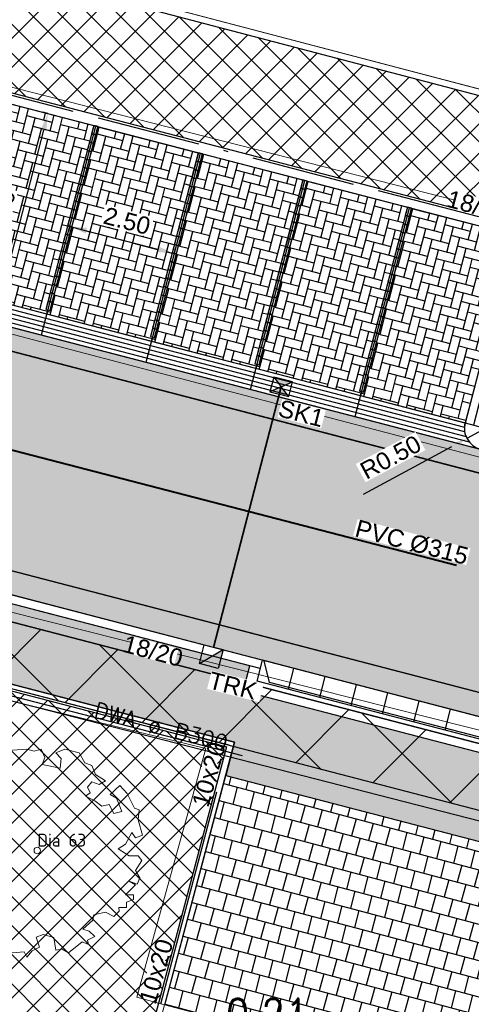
# Model space of a CAD drawing. Header units: metres. Extents: x 252743 to 254903, y 592696 to 593766.
# Tile 24 of 174: x 253677 to 253687, y 592958 to 592981. Entities that reach past the tile are written whole.
import ezdxf
from ezdxf.enums import TextEntityAlignment as Align
from ezdxf.lldxf.tags import DXFTag

# ---------------------------------------------------------------- set-up
doc = ezdxf.new("R2010")
doc.units = ezdxf.units.M
doc.set_wipeout_variables(frame=1)
for name, pattern in [('ACAD_ISO11W100', [33, 12, -3, 12, -3, 0, -3]), ('DASHED', [19.05, 12.7, -6.35]), ('HIDDEN', [9.525, 6.35, -3.175]), ('IMPORT-KG-KADASTRAAL-SO _2_', [0]), ('IMPORT-KG-PERCEEL-SO _2_', [0])]:
    doc.linetypes.add(name, pattern=pattern)
for name, color, linetype, lineweight in [('132034000_dwg', 8, 'Continuous', 5), ('B-BH-GR-BEPLANTING_CULTUUR_HEESTERS-G', 250, 'Continuous', 18), ('B-BH-KG-GRENS_KADASTRAAL-G', 250, 'IMPORT-KG-KADASTRAAL-SO _2_', 18), ('B-BH-KG-GRENS_PERCEEL-G', 250, 'IMPORT-KG-PERCEEL-SO _2_', 18), ('B-BH-VH-OPENVERHARDING-G', 250, 'Continuous', 18), ('B-WE-GR-BOOM-S2', 8, 'Continuous', 9), ('B-WE-GR-BOOM_STAMDIAMETER-T', 7, 'Continuous', 25), ('N-RI-HWA-PVC', 150, 'ACAD_ISO11W100', 40), ('N-RI-HWA-PVC125 KOLKAANSLUITING', 140, 'HIDDEN', 35), ('N-woningen', 1, 'Continuous', 0)]:
    doc.layers.add(name, color=color, linetype=linetype, lineweight=lineweight)
doc.layers.add('ALGEMEEN HULP', color=6, linetype='Continuous', plot=False)
for name, color, linetype in [('ALGEMEEN TEKST 200', 7, 'Continuous'), ('B-RI-DWA-BETON', 8, 'Continuous'), ('B-RI-TEKST 200', 8, 'Continuous'), ('N-GR-ARC-GROENVOORZIENING-N', 82, 'Continuous'), ('N-KL-NUTSSTROOK', 10, 'Continuous'), ('N-RI-KOLK-STRAATKOLK', 7, 'Continuous'), ('N-RI-KOLK-TROTTOIRKOLK-TRK', 7, 'Continuous'), ('N-RI-TEKST 200', 7, 'Continuous'), ('N-WB-ANTIWORTELSCHERM', 6, 'ZIGZAG'), ('N-WB-ARC-BETONSTEEN KF', 253, 'Continuous'), ('N-WB-ARC-BETONTEGEL 30X30', 8, 'Continuous'), ('N-WB-ARC-SBS-KF-ROODBRUIN-PARKEREN', 24, 'Continuous'), ('N-WB-ARC-SBS-KF-ROODBRUIN-RIJBAAN', 24, 'Continuous'), ('N-WB-BAND OPSLUITBAND 10x20', 7, 'DASHED'), ('N-WB-BAND TEKST 200', 7, 'Continuous'), ('N-WB-BAND TROTTOIRBAND 18 20', 7, 'ACAD_ISO11W100'), ('N-WB-BOCHTSTRAAL', 7, 'Continuous'), ('N-WB-INRITBLOK 18 20', 2, 'Continuous'), ('N-WB-KANTVERHARDING', 2, 'Continuous'), ('N-WB-MATERIAALGRENS', 1, 'Continuous'), ('N-WB-MOLGOOT GEBAKKEN DF', 8, 'Continuous'), ('N-WE-ZZ-HOOGTELABEL-T', 7, 'Continuous')]:
    doc.layers.add(name, color=color, linetype=linetype)
doc.layers.add('B-WE-KG-GRENS_PERCEEL-G', color=7, linetype='KG-PERCEEL-SO', lineweight=18, true_color=0x00a6ff)
doc.layers.get('0').freeze()
doc.styles.add('B_STANDARD 200', font='txt.shx', dxfattribs={"height": 0.36})
doc.styles.add('N_STANDARD 200', font='arial.ttf', dxfattribs={"height": 0.4})
doc.styles.add('NLCS-ISO', font='txt')
doc.styles.add('ROMANS', font='romans.shx', dxfattribs={"height": 3})
doc.styles.get("Standard").update_dxf_attribs({"font": 'simplex.shx'})
tags = doc.linetypes.add('KG-PERCEEL-SO', pattern='A,5.5,-2,["P",Standard,S=1.8,R=0,X=-0.5,Y=-0.9],-2,5.5,-2,[5,NLCS.SHX,S=0.75,R=0,X=0,Y=0],-2', length=19).pattern_tags.tags
tags[6] = DXFTag(74, 10)
doc.linetypes.add('ZIGZAG', pattern='A,0.00254,-5.08,[131,ltypeshp.shx,S=5.08,R=0,X=-5.08,Y=0],-10.16,[131,ltypeshp.shx,S=5.08,R=180,X=5.08,Y=0],-5.08', length=20.32254)
doc.dimstyles.new('N_DIMENSION 200', dxfattribs={"dimtxt": 0.4, "dimasz": 0.4, "dimexe": 0.125, "dimexo": 0.125, "dimgap": 0.25, "dimtad": 1, "dimzin": 3, "dimdsep": 46, "dimtxsty": 'N_STANDARD 200', "dimcen": 0, "dimazin": 3, "dimtfac": 1, "dimtix": 1, "dimtmove": 2, "dimatfit": 3, "dimfxl": 0.125, "dimfxlon": 1, "dimtfill": 1, "dimtolj": 1, "dimtzin": 0, "dimarcsym": 0})
pattern_1 = [(165.067, (253716.5436, 592954.40695), (-0.104725, -0.392675), []), (255.067, (253716.5436, 592954.40695), (0.09161254, -0.44503746), [0.4064, -0.4064])]

# ---------------------------------------------------------------- blocks, each defined once
blk = doc.blocks.new('*D468')
at = {"layer": 'ALGEMEEN TEKST 200', "color": 0, "lineweight": -2, "transparency": 16777216}
for p, q in [((253677.304, 592978.885), (253677.184, 592978.916)), ((253677.204, 592978.497), (253676.146, 592974.433)), ((253676.045, 592974.046), (253676.166, 592974.014))]:
    blk.add_line(p, q, dxfattribs=at)
at = {"layer": 'ALGEMEEN TEKST 200', "color": 0, "transparency": 16777216}
for points in [[(253677.139, 592978.514), (253677.268, 592978.481), (253677.304, 592978.885)], [(253676.081, 592974.45), (253676.21, 592974.416), (253676.045, 592974.046)]]:
    blk.add_solid(points, dxfattribs=at)
at = {"layer": 'Defpoints', "color": 0, "transparency": 16777216}
for p in [(253677.304, 592978.885), (253676.045, 592974.046), (253676.045, 592974.046)]:
    blk.add_point(p, dxfattribs=at)
at = {"layer": 'ALGEMEEN TEKST 200', "color": 0, "transparency": 16777216, "insert": (253676.235, 592976.58), "char_height": 0.4, "attachment_point": 5, "rotation": 75.4106, "style": 'N_STANDARD 200', "bg_fill": 3, "box_fill_scale": 1.1, "bg_fill_color": 256, "bg_fill_true_color": 13158600, "bg_fill_transparency": 0}
blk.add_mtext('\\A1;5.00', dxfattribs=at)
blk = doc.blocks.new('*D469')
at = {"layer": 'ALGEMEEN TEKST 200', "color": 0, "lineweight": -2, "transparency": 16777216}
for p, q in [((253677.81, 592976.273), (253677.779, 592976.152)), ((253678.198, 592976.172), (253679.843, 592975.744)), ((253680.23, 592975.643), (253680.261, 592975.764))]:
    blk.add_line(p, q, dxfattribs=at)
at = {"layer": 'ALGEMEEN TEKST 200', "color": 0, "transparency": 16777216}
for points in [[(253678.214, 592976.237), (253678.181, 592976.108), (253677.81, 592976.273)], [(253679.86, 592975.809), (253679.826, 592975.679), (253680.23, 592975.643)]]:
    blk.add_solid(points, dxfattribs=at)
at = {"layer": 'Defpoints', "color": 0, "transparency": 16777216}
for p in [(253677.81, 592976.273), (253680.23, 592975.643), (253680.23, 592975.643)]:
    blk.add_point(p, dxfattribs=at)
at = {"layer": 'ALGEMEEN TEKST 200', "color": 0, "transparency": 16777216, "insert": (253679.135, 592976.398), "char_height": 0.4, "attachment_point": 5, "rotation": 345.4061, "style": 'N_STANDARD 200', "bg_fill": 3, "box_fill_scale": 1.1, "bg_fill_color": 256, "bg_fill_true_color": 13158600, "bg_fill_transparency": 0}
blk.add_mtext('\\A1;2.50', dxfattribs=at)
blk = doc.blocks.new('SGR-BOOM_06_ST')
at = {"linetype": 'Continuous', "flags": 128}
blk.add_lwpolyline([(2.698, 3.52), (2.53, 3.939), (2.197, 4.064), (1.945, 4.524), (1.273, 4.692), (0.855, 4.524), (1.108, 4.273), (1.064, 3.812), (0.228, 3.98), (0.352, 4.315), (0.184, 4.692), (-0.15, 4.609), (-0.486, 4.692), (-1.155, 4.65), (-1.491, 4.483), (-1.952, 4.565), (-2.539, 4.105), (-2.12, 3.896), (-1.994, 3.644), (-1.575, 3.435), (-1.994, 2.89), (-2.539, 2.766), (-2.915, 3.099), (-2.62, 3.217), (-2.873, 3.855), (-3.628, 3.435), (-4.004, 3.016), (-3.794, 2.848), (-4.004, 2.514), (-4.425, 2.346), (-4.717, 2.054), (-5.01, 1.214), (-3.88, 0.921), (-3.712, 0.544), (-4.004, 0.293), (-4.507, 0.293), (-4.602, 0.556), (-5.093, 0.376), (-4.758, -0.168), (-4.925, -0.377), (-4.717, -0.545), (-4.884, -1.006), (-4.532, -1.182), (-4.717, -1.551), (-4.424, -1.592), (-4.293, -1.707), (-4.619, -2.107), (-3.921, -2.682), (-3.668, -2.431), (-3.46, -1.97), (-3.627, -1.761), (-3.419, -1.174), (-3.124, -1.342), (-2.788, -1.761), (-2.496, -2.01), (-2.788, -2.808), (-3.419, -2.932), (-3.668, -3.394), (-3.333, -3.771), (-2.832, -3.897), (-2.769, -4.022), (-2.706, -4.148), (-2.328, -3.729), (-1.826, -3.729), (-1.575, -3.897), (-1.699, -4.273), (-1.699, -4.609), (-1.154, -4.736), (-0.61, -4.692), (-0.486, -4.945), (-0.233, -4.65), (0.101, -4.483), (-0.059, -4.007), (0.269, -3.896), (0.773, -4.023), (0.856, -4.609), (1.149, -4.565), (1.442, -4.736), (2.071, -4.232), (2.365, -4.356), (2.322, -4.147), (2.657, -3.98), (2.406, -3.728), (2.113, -3.644), (2.574, -3.226), (2.615, -2.975), (3.16, -2.848), (3.538, -3.058), (3.787, -2.807), (3.77, -2.633), (4.123, -2.633), (4.123, -2.387), (4.459, -2.263), (4.459, -2.054), (4.082, -2.054), (4.543, -1.591), (4.25, -1.425), (4.627, -1.55), (4.752, -1.257), (4.543, -0.921), (4.835, -0.461), (4.668, -0.252), (4.25, -0.252), (3.746, 0.085), (4.082, 0.294), (4.375, 0.838), (4.543, 0.589), (4.876, 0.713), (4.667, 1.425), (4.711, 1.886), (4.5, 1.97), (4.164, 2.64), (3.828, 3.013), (3.374, 2.604), (3.663, 2.431), (3.914, 1.802), (3.537, 1.718), (3.327, 2.136), (2.991, 2.054), (2.657, 2.305), (2.238, 2.514), (2.447, 2.682), (2.321, 2.932), (2.53, 3.184), (2.866, 3.059), (3.159, 3.227)], close=True, dxfattribs=at)
blk.add_circle((0, 0), 0.15)
at = {"layer": 'B-WE-GR-BOOM_STAMDIAMETER-T', "style": 'NLCS-ISO'}
blk.add_attdef('STAMDIAMETER', text='', height=0.3, dxfattribs=at).set_placement((0, 0), align=Align.BOTTOM_LEFT)
blk = doc.blocks.new('STRAATKOLK STR3545')
h = blk.add_hatch(color=256)
h.dxf.hatch_style = 1
h.paths.add_polyline_path([(0, 0.35), (0.225, 0.175), (0.45, 0.35)])
h = blk.add_hatch(color=256)
h.dxf.hatch_style = 1
h.paths.add_polyline_path([(0.225, 0.175), (0, 0), (0.45, 0)])
for points in [[(0, 0.35), (0.225, 0.175), (0.45, 0.35)], [(0, 0.35), (0, 0), (0.45, 0), (0.45, 0.35)], [(0.225, 0.175), (0, 0), (0.45, 0)]]:
    blk.add_lwpolyline(points, close=True)
at = {"style": 'N_STANDARD 200'}
blk.add_attdef('STRAATKOLK', (0.297, -0.502), '', height=0.4, dxfattribs=at)
at = {"color": 7, "true_color": 0xffffff}
blk.add_wipeout([(0.316, -0.088), (1.358, -0.088), (1.358, -0.525), (0.316, -0.525)], dxfattribs=at)
blk = doc.blocks.new('TROTTOIRKOLK TRK2020')
h = blk.add_hatch(color=256)
h.dxf.hatch_style = 1
h.paths.add_polyline_path([(0, 0), (0.45, 0.45), (0.45, 0)])
for points in [[(0, 0.45), (0.45, 0.45), (0.45, 0), (0, 0)], [(0, 0), (0.45, 0.45), (0.45, 0)]]:
    blk.add_lwpolyline(points, close=True)
at = {"color": 7, "true_color": 0xffffff}
blk.add_wipeout([(0.316, -0.088), (1.558, -0.088), (1.558, -0.525), (0.316, -0.525)], dxfattribs=at)
at = {"style": 'N_STANDARD 200'}
blk.add_attdef('TROTTOIRKOLK', (0.316, -0.505), '', height=0.4, dxfattribs=at)
blk = doc.blocks.new('*D617')
at = {"layer": 'Defpoints', "color": 0, "transparency": 16777216}
for p in [(253687.442, 592971.597), (253687.002, 592971.36)]:
    blk.add_point(p, dxfattribs=at)
at = {"layer": 'N-WB-BOCHTSTRAAL', "color": 0, "lineweight": -2, "transparency": 16777216}
for p, q in [((253687.442, 592971.597), (253687.002, 592971.36)), ((253684.605, 592970.073), (253686.649, 592971.171))]:
    blk.add_line(p, q, dxfattribs=at)
at = {"layer": 'N-WB-BOCHTSTRAAL', "color": 0, "transparency": 16777216}
blk.add_solid([(253686.618, 592971.23), (253686.681, 592971.112), (253687.002, 592971.36)], dxfattribs=at)
at = {"layer": 'N-WB-BOCHTSTRAAL', "color": 0, "transparency": 16777216, "insert": (253685.236, 592970.927), "char_height": 0.4, "attachment_point": 5, "rotation": 28.2392, "style": 'N_STANDARD 200', "bg_fill": 3, "box_fill_scale": 1.1, "bg_fill_color": 256, "bg_fill_true_color": 13158600, "bg_fill_transparency": 0}
blk.add_mtext('\\A1;R0.50', dxfattribs=at)
blk = doc.blocks.new('132034000_dwg_GWW-CAD Brk tekening 12A-1381409-Plot dakaanzicht')
at = {"layer": 'B-BH-KG-GRENS_KADASTRAAL-G', "color": 253, "linetype": 'Continuous', "lineweight": 9, "flags": 128}
blk.add_lwpolyline([(253693021, 592977946), (253691143, 592978442), (253665724, 592985118), (253667937, 592993605), (253669539, 592999647), (253670617, 593003759), (253671121, 593005688), (253674203, 593004845)], dxfattribs=at)
at = {"layer": 'B-BH-KG-GRENS_PERCEEL-G', "color": 253, "linetype": 'Continuous', "lineweight": 9, "flags": 128}
for points in [[(253674294, 593017788), (253672706, 593011731), (253671121, 593005688), (253670617, 593003759), (253669539, 592999647), (253667937, 592993605), (253665724, 592985118), (253691143, 592978442), (253693021, 592977946), (253700087, 592976085), (253700087, 592952786), (253698565, 592953188), (253697759, 592953468), (253696902, 592953766), (253694050, 592954522), (253691266, 592955260), (253688482, 592955998), (253685698, 592956735), (253682862, 592957487), (253680000, 592958245), (253678475, 592952487)], [(253667937, 592993605), (253665724, 592985118), (253691143, 592978442), (253691687, 592980528)]]:
    blk.add_lwpolyline(points, dxfattribs=at)
blk = doc.blocks.new('132034000_dwg_GWW-CAD Bgt tekening 12A-1381416-Plot dakaanzicht')
at = {"layer": 'B-BH-GR-BEPLANTING_CULTUUR_HEESTERS-G', "color": 253, "lineweight": 9, "flags": 128}
blk.add_lwpolyline([(253665724, 592985118), (253691137, 592978444), (253690477, 592975920), (253674943, 592979885), (253674304, 592977460), (253664393, 592980041), (253665075, 592982645)], close=True, dxfattribs=at)
for points in [[(253672689, 592953994), (253668818, 592955029), (253668425, 592955068), (253671206, 592966565), (253680956, 592964179)], [(253680956, 592964179), (253679366, 592958418), (253680000, 592958245), (253678475, 592952487)]]:
    blk.add_lwpolyline(points, dxfattribs=at)
at = {"layer": 'B-BH-VH-OPENVERHARDING-G', "color": 253, "lineweight": 9, "flags": 128}
blk.add_lwpolyline([(253690477, 592975920), (253688964, 592970491), (253673562, 592974542), (253674304, 592977460), (253674943, 592979885)], close=True, dxfattribs=at)
for points in [[(253758495, 592946357), (253718795, 592956575), (253709219, 592959073), (253671896, 592968486)], [(253673562, 592974542), (253688964, 592970491), (253690843, 592969995), (253710666, 592964765), (253724244, 592961282), (253746161, 592955660), (253746800, 592955523), (253747447, 592955436), (253748099, 592955399), (253748752, 592955415), (253749402, 592955481), (253750045, 592955598), (253750676, 592955764)], [(253671896, 592968486), (253709219, 592959073), (253718795, 592956575), (253758495, 592946357)], [(253760290, 592943740), (253726577, 592952518), (253724603, 592953073), (253716953, 592954767), (253715130, 592948862), (253712274, 592949608), (253709546, 592950320), (253706818, 592951033), (253704090, 592951745), (253701361, 592952458), (253700105, 592952786), (253698565, 592953188), (253696902, 592953766), (253694050, 592954522), (253691266, 592955260), (253688482, 592955998), (253685698, 592956735), (253682862, 592957487), (253680000, 592958245), (253679366, 592958418), (253680956, 592964179), (253671206, 592966565)]]:
    blk.add_lwpolyline(points, dxfattribs=at)
blk = doc.blocks.new('132034000_dwg-1357416-Plot dakaanzicht')
for name in ['132034000_dwg_GWW-CAD Brk tekening 12A-1381409-Plot dakaanzicht', '132034000_dwg_GWW-CAD Bgt tekening 12A-1381416-Plot dakaanzicht']:
    blk.add_blockref(name, (0, 0))

msp = doc.modelspace()

# ---------------------------------------------------------------- hatches: boundary and pattern name
at = {"layer": 'N-GR-ARC-GROENVOORZIENING-N'}
h = msp.add_hatch(dxfattribs=at)
h.set_pattern_fill('ANSI37', color=256, scale=0.15)
edge = h.paths.add_edge_path()
edge.add_line((253665.824, 592984.937), (253690.96, 592978.335))
edge.add_line((253690.96, 592978.335), (253689.283, 592971.915))
edge.add_line((253689.283, 592971.915), (253687.393, 592972.399))
edge.add_line((253687.393, 592972.399), (253688.398, 592976.255))
edge.add_line((253688.398, 592976.255), (253668.559, 592981.421))
edge.add_line((253668.559, 592981.421), (253667.375, 592976.875))
edge.add_line((253667.375, 592976.875), (253667.075, 592976.941))
edge.add_line((253667.075, 592976.941), (253667.001, 592976.647))
edge.add_arc((253666.869, 592975.899), 0.76, 79.9917, 165.897)
edge.add_line((253666.131, 592976.084), (253665.922, 592975.289))
edge.add_arc((253665.234, 592975.519), 0.726, 249.5884, 341.5044, ccw=False)
edge.add_line((253664.981, 592974.839), (253664.955, 592974.741))
edge.add_line((253664.955, 592974.741), (253663.273, 592975.184))
edge.add_line((253663.273, 592975.184), (253665.824, 592984.937))
h = msp.add_hatch(dxfattribs=at)
h.set_pattern_fill('ANSI37', color=256, scale=0.15)
edge = h.paths.add_edge_path()
edge.add_line((253681.437, 592964.219), (253679.867, 592958.28))
edge.add_line((253679.867, 592958.28), (253678.346, 592952.541))
edge.add_line((253678.346, 592952.541), (253668.436, 592955.117))
edge.add_line((253668.436, 592955.117), (253665.999, 592955.607))
edge.add_line((253665.999, 592955.607), (253665.813, 592956.206))
edge.add_line((253665.813, 592956.206), (253665.524, 592957.128))
edge.add_line((253665.524, 592957.128), (253665.403, 592957.486))
edge.add_line((253665.403, 592957.486), (253665.23, 592958))
edge.add_line((253665.23, 592958), (253665.068, 592958.478))
edge.add_line((253665.068, 592958.478), (253664.876, 592959.041))
edge.add_line((253664.876, 592959.041), (253664.758, 592959.39))
edge.add_line((253664.758, 592959.39), (253664.456, 592960.066))
edge.add_line((253664.456, 592960.066), (253663.908, 592961.28))
edge.add_line((253663.908, 592961.28), (253663.476, 592962.182))
edge.add_line((253663.476, 592962.182), (253662.797, 592963.566))
edge.add_line((253662.797, 592963.566), (253662.378, 592964.465))
edge.add_arc((253672, 592968.56), 10.457, 189.6408, 203.051, ccw=False)
edge.add_arc((253673.368, 592968.419), 11.789, 176.8049, 187.8522, ccw=False)
edge.add_line((253661.598, 592969.076), (253661.664, 592969.368))
edge.add_line((253661.664, 592969.368), (253681.437, 592964.219))
at = {"layer": 'N-WB-ARC-BETONTEGEL 30X30'}
h = msp.add_hatch(dxfattribs=at)
h.set_pattern_fill('AR-B88', color=256, scale=0.002, angle=165.067, style=0)
h.set_pattern_definition(pattern_1)
h.paths.add_polyline_path([(253717.148, 592956.316), (253700.697, 592960.6), (253700.848, 592961.18), (253698.91, 592961.673), (253698.761, 592961.102), (253681.826, 592965.512), (253681.977, 592966.094), (253665.528, 592970.377), (253665.074, 592968.635), (253681.626, 592964.325), (253681.421, 592963.552), (253698.257, 592959.168), (253700.193, 592958.665), (253716.543, 592954.406), (253716.741, 592955.182), (253716.846, 592955.155)])
h = msp.add_hatch(dxfattribs=at)
h.set_pattern_fill('AR-B88', color=256, scale=0.002, angle=165.067, style=0)
h.set_pattern_definition(pattern_1)
h.paths.add_polyline_path([(253681.421, 592963.552), (253698.257, 592959.168), (253700.193, 592958.665), (253716.544, 592954.407), (253715.13, 592948.862), (253698.565, 592953.188), (253696.902, 592953.766), (253680.013, 592958.246)])
at = {"layer": 'N-WB-ARC-SBS-KF-ROODBRUIN-PARKEREN'}
h = msp.add_hatch(dxfattribs=at)
h.set_pattern_fill('AR-HBONE', color=256, scale=0.002, angle=30.41)
h.set_pattern_definition([(75.41, (4.83811, -1.26063), (-0.14546126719, 0.24783361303), [0.6096, -0.2032]), (165.41, (4.8893, -1.06398), (-0.14546126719, 0.24783361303), [0.6096, -0.2032])])
h.paths.add_polyline_path([(253676.044, 592979.211), (253678.366, 592978.607), (253677.257, 592974.35), (253677.305, 592974.337), (253677.281, 592974.239), (253674.861, 592974.869), (253674.887, 592974.967), (253674.935, 592974.954)])
h = msp.add_hatch(dxfattribs=at)
h.set_pattern_fill('AR-HBONE', color=256, scale=0.002, angle=30.41)
h.set_pattern_definition([(75.41, (7.25734, -1.89099), (-0.14546126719, 0.24783361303), [0.6096, -0.2032]), (165.41, (7.30852, -1.69434), (-0.14546126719, 0.24783361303), [0.6096, -0.2032])])
h.paths.add_polyline_path([(253678.463, 592978.581), (253680.785, 592977.977), (253679.676, 592973.719), (253679.724, 592973.707), (253679.7, 592973.609), (253677.28, 592974.239), (253677.306, 592974.336), (253677.354, 592974.324)])
h = msp.add_hatch(dxfattribs=at)
h.set_pattern_fill('AR-HBONE', color=256, scale=0.002, angle=30.41)
h.set_pattern_definition([(75.41, (9.67656, -2.52135), (-0.14546126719, 0.24783361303), [0.6096, -0.2032]), (165.41, (9.72775, -2.3247), (-0.14546126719, 0.24783361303), [0.6096, -0.2032])])
h.paths.add_polyline_path([(253680.882, 592977.95), (253683.205, 592977.347), (253682.095, 592973.089), (253682.144, 592973.076), (253682.119, 592972.979), (253679.7, 592973.609), (253679.725, 592973.706), (253679.773, 592973.694)])
h = msp.add_hatch(dxfattribs=at)
h.set_pattern_fill('AR-HBONE', color=256, scale=0.002, angle=30.41)
h.set_pattern_definition([(75.41, (12.09579, -3.1517), (-0.14546126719, 0.24783361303), [0.6096, -0.2032]), (165.41, (12.14697, -2.95506), (-0.14546126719, 0.24783361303), [0.6096, -0.2032])])
h.paths.add_polyline_path([(253683.301, 592977.32), (253685.624, 592976.716), (253684.514, 592972.459), (253684.563, 592972.446), (253684.538, 592972.348), (253682.119, 592972.978), (253682.144, 592973.076), (253682.192, 592973.063)])
h = msp.add_hatch(dxfattribs=at)
h.set_pattern_fill('AR-HBONE', color=256, scale=0.002, angle=30.41)
h.set_pattern_definition([(75.41, (14.515, -3.78207), (-0.14546126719, 0.24783361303), [0.6096, -0.2032]), (165.41, (14.5662, -3.58542), (-0.14546126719, 0.24783361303), [0.6096, -0.2032])])
edge = h.paths.add_edge_path()
edge.add_line((253685.721, 592976.69), (253687.802, 592976.15))
edge.add_arc((253687.726, 592975.86), 0.3, -14.5984, 75.4701, ccw=False)
edge.add_line((253688.017, 592975.784), (253686.958, 592971.718))
edge.add_line((253686.958, 592971.718), (253684.538, 592972.348))
edge.add_line((253684.538, 592972.348), (253684.564, 592972.445))
edge.add_line((253684.564, 592972.445), (253684.611, 592972.433))
edge.add_line((253684.611, 592972.433), (253685.721, 592976.69))
at = {"layer": 'N-WB-ARC-SBS-KF-ROODBRUIN-RIJBAAN'}
h = msp.add_hatch(dxfattribs=at)
h.set_pattern_fill('AR-BRSTD', color=256, scale=0.002, angle=74.95)
edge = h.paths.add_edge_path()
edge.add_line((253749.466, 592954.929), (253749.329, 592954.406))
edge.add_line((253749.329, 592954.406), (253703.952, 592966.221))
edge.add_line((253703.952, 592966.221), (253676.82, 592973.286))
edge.add_line((253676.82, 592973.286), (253666.374, 592976.005))
edge.add_arc((253666.868, 592975.915), 0.502, 75.1872, 169.6973, ccw=False)
edge.add_line((253666.996, 592976.401), (253669.897, 592975.647))
edge.add_line((253669.897, 592975.647), (253687.335, 592971.107))
edge.add_line((253687.335, 592971.107), (253711.583, 592964.792))
edge.add_line((253711.583, 592964.792), (253727.6, 592960.622))
edge.add_line((253727.6, 592960.622), (253749.466, 592954.929))
h = msp.add_hatch(dxfattribs=at)
h.set_pattern_fill('AR-HBONE', color=256, scale=0.002, angle=164.95)
edge = h.paths.add_edge_path()
edge.add_line((253663.09, 592975.076), (253665.035, 592974.567))
edge.add_arc((253665.221, 592975.551), 1.002, 259.3129, 345.3711)
edge.add_line((253666.19, 592975.298), (253666.374, 592976.005))
edge.add_line((253666.374, 592976.005), (253666.942, 592975.857))
edge.add_line((253666.942, 592975.857), (253686.697, 592970.715))
edge.add_line((253686.697, 592970.715), (253693.248, 592969.008))
edge.add_line((253693.248, 592969.008), (253717.778, 592962.621))
edge.add_line((253717.778, 592962.621), (253728.172, 592959.915))
edge.add_line((253728.172, 592959.915), (253747.616, 592954.852))
edge.add_line((253747.616, 592954.852), (253749.329, 592954.406))
edge.add_line((253749.329, 592954.406), (253749.466, 592954.929))
edge.add_arc((253750.725, 592959.767), 5, 255.4061, 300.4258)
edge.add_line((253753.257, 592955.456), (253758.219, 592947.007))
edge.add_line((253758.219, 592947.007), (253717.573, 592957.59))
edge.add_line((253717.573, 592957.59), (253701.122, 592961.874))
edge.add_line((253701.122, 592961.874), (253699.099, 592962.4))
edge.add_line((253699.099, 592962.4), (253682.164, 592966.81))
edge.add_line((253682.164, 592966.81), (253665.727, 592971.09))
edge.add_line((253665.727, 592971.09), (253665.143, 592971.242))
edge.add_line((253665.143, 592971.242), (253665.241, 592971.616))
edge.add_arc((253664.273, 592971.868), 1, 345.3798, 435.2164)
edge.add_line((253664.528, 592972.835), (253662.637, 592973.335))
edge.add_line((253662.637, 592973.335), (253663.09, 592975.076))
h = msp.add_hatch(dxfattribs=at)
h.set_pattern_fill('AR-BRSTD', color=256, scale=0.002, angle=74.95)
edge = h.paths.add_edge_path()
edge.add_line((253665.143, 592971.242), (253758.219, 592947.007))
edge.add_line((253758.219, 592947.007), (253758.742, 592946.872))
edge.add_line((253758.742, 592946.872), (253758.682, 592946.639))
edge.add_arc((253758.391, 592946.715), 0.3, 255.4063, 345.4455, ccw=False)
edge.add_line((253758.316, 592946.424), (253665.296, 592970.644))
edge.add_arc((253665.372, 592970.934), 0.3, 165.2716, 255.4063, ccw=False)
edge.add_line((253665.082, 592971.011), (253665.143, 592971.242))

# ---------------------------------------------------------------- linework, layer by layer
at = {"layer": 'ALGEMEEN HULP'}
msp.add_line((253686.812, 592971.243), (253728.3, 592960.44), dxfattribs=at)
at = {"layer": 'B-RI-DWA-BETON'}
msp.add_line((253660.976, 592969.268), (253699.279, 592959.424), dxfattribs=at)
at = {"layer": 'B-WE-KG-GRENS_PERCEEL-G', "ltscale": 0.5}
msp.add_lwpolyline([(253691.143, 592978.442), (253665.724, 592985.118), (253667.937, 592993.605)], dxfattribs=at)
at = {"layer": 'N-GR-ARC-GROENVOORZIENING-N'}
for points in [[(253665.824, 592984.937), (253690.96, 592978.335), (253689.283, 592971.915), (253687.393, 592972.399), (253688.398, 592976.255), (253668.559, 592981.421), (253667.375, 592976.875), (253667.075, 592976.941), (253667.001, 592976.647, 0.393433), (253666.131, 592976.084), (253665.922, 592975.289, -0.424042), (253664.981, 592974.839), (253664.955, 592974.741), (253663.273, 592975.184)], [(253681.437, 592964.219), (253679.867, 592958.28), (253678.346, 592952.541), (253668.436, 592955.117), (253665.999, 592955.607), (253665.813, 592956.206), (253665.524, 592957.128), (253665.403, 592957.486), (253665.23, 592958), (253665.068, 592958.478), (253664.876, 592959.041), (253664.758, 592959.39), (253664.456, 592960.066), (253663.908, 592961.28), (253663.476, 592962.182), (253662.797, 592963.566), (253662.378, 592964.465, -0.05858), (253661.69, 592966.809, -0.048241), (253661.598, 592969.076), (253661.664, 592969.368)]]:
    msp.add_lwpolyline(points, format="xyb", close=True, dxfattribs=at)
at = {"layer": 'N-RI-HWA-PVC'}
msp.add_line((253660.625, 592975.212), (253688.63, 592967.936), dxfattribs=at)
at = {"layer": 'N-RI-HWA-PVC125 KOLKAANSLUITING'}
msp.add_line((253682.705, 592972.556), (253681.138, 592966.519), dxfattribs=at)
at = {"layer": 'N-WB-ANTIWORTELSCHERM', "ltscale": 0.2}
msp.add_line((253672.547, 592966.417), (253681.801, 592964.02), dxfattribs=at)
at = {"layer": 'N-WB-ARC-BETONSTEEN KF'}
for points in [[(253678.413, 592978.39), (253678.464, 592978.583), (253678.367, 592978.608), (253678.316, 592978.415)], [(253678.363, 592978.196), (253678.413, 592978.39), (253678.316, 592978.415), (253678.266, 592978.221)], [(253678.312, 592978.002), (253678.363, 592978.196), (253678.266, 592978.221), (253678.216, 592978.028)], [(253678.262, 592977.809), (253678.312, 592978.002), (253678.216, 592978.028), (253678.165, 592977.834)], [(253680.833, 592977.76), (253680.883, 592977.954), (253680.786, 592977.979), (253680.736, 592977.786)], [(253678.211, 592977.615), (253678.262, 592977.809), (253678.165, 592977.834), (253678.115, 592977.641)], [(253680.782, 592977.567), (253680.833, 592977.76), (253680.736, 592977.786), (253680.686, 592977.592)], [(253678.111, 592977.228), (253678.161, 592977.422), (253678.064, 592977.447), (253678.014, 592977.254)], [(253678.161, 592977.422), (253678.211, 592977.615), (253678.115, 592977.641), (253678.064, 592977.447)], [(253680.732, 592977.373), (253680.782, 592977.567), (253680.686, 592977.592), (253680.635, 592977.399)], [(253678.06, 592977.035), (253678.111, 592977.228), (253678.014, 592977.254), (253677.963, 592977.06)], [(253680.631, 592976.986), (253680.681, 592977.18), (253680.585, 592977.205), (253680.534, 592977.011)], [(253680.681, 592977.18), (253680.732, 592977.373), (253680.635, 592977.399), (253680.585, 592977.205)], [(253683.252, 592977.13), (253683.302, 592977.323), (253683.206, 592977.348), (253683.155, 592977.155)], [(253678.01, 592976.841), (253678.06, 592977.035), (253677.963, 592977.06), (253677.913, 592976.866)], [(253680.581, 592976.793), (253680.631, 592976.986), (253680.534, 592977.011), (253680.484, 592976.818)], [(253683.201, 592976.936), (253683.252, 592977.13), (253683.155, 592977.155), (253683.105, 592976.961)], [(253677.959, 592976.648), (253678.01, 592976.841), (253677.913, 592976.866), (253677.863, 592976.673)], [(253680.53, 592976.599), (253680.581, 592976.793), (253680.484, 592976.818), (253680.433, 592976.624)], [(253683.101, 592976.549), (253683.151, 592976.743), (253683.054, 592976.768), (253683.004, 592976.574)], [(253683.151, 592976.743), (253683.201, 592976.936), (253683.105, 592976.961), (253683.054, 592976.768)], [(253677.909, 592976.454), (253677.959, 592976.648), (253677.863, 592976.673), (253677.812, 592976.479)], [(253680.48, 592976.406), (253680.53, 592976.599), (253680.433, 592976.624), (253680.383, 592976.431)], [(253683.05, 592976.356), (253683.101, 592976.549), (253683.004, 592976.574), (253682.953, 592976.381)], [(253685.621, 592976.307), (253685.671, 592976.501), (253685.575, 592976.526), (253685.524, 592976.333)], [(253685.671, 592976.501), (253685.722, 592976.694), (253685.625, 592976.72), (253685.575, 592976.526)], [(253677.808, 592976.067), (253677.858, 592976.261), (253677.762, 592976.286), (253677.711, 592976.092)], [(253677.858, 592976.261), (253677.909, 592976.454), (253677.812, 592976.479), (253677.762, 592976.286)], [(253680.429, 592976.212), (253680.48, 592976.406), (253680.383, 592976.431), (253680.333, 592976.237)], [(253683, 592976.162), (253683.05, 592976.356), (253682.953, 592976.381), (253682.903, 592976.187)], [(253685.571, 592976.114), (253685.621, 592976.307), (253685.524, 592976.333), (253685.474, 592976.139)], [(253677.758, 592975.874), (253677.808, 592976.067), (253677.711, 592976.092), (253677.661, 592975.899)], [(253680.379, 592976.019), (253680.429, 592976.212), (253680.333, 592976.237), (253680.282, 592976.044)], [(253682.949, 592975.968), (253683, 592976.162), (253682.903, 592976.187), (253682.853, 592975.994)], [(253685.52, 592975.92), (253685.571, 592976.114), (253685.474, 592976.139), (253685.423, 592975.946)], [(253677.707, 592975.68), (253677.758, 592975.874), (253677.661, 592975.899), (253677.61, 592975.705)], [(253680.278, 592975.631), (253680.328, 592975.825), (253680.232, 592975.85), (253680.181, 592975.657)], [(253680.328, 592975.825), (253680.379, 592976.019), (253680.282, 592976.044), (253680.232, 592975.85)], [(253682.899, 592975.775), (253682.949, 592975.968), (253682.853, 592975.994), (253682.802, 592975.8)], [(253685.47, 592975.727), (253685.52, 592975.92), (253685.423, 592975.946), (253685.373, 592975.752)], [(253677.657, 592975.486), (253677.707, 592975.68), (253677.61, 592975.705), (253677.56, 592975.512)], [(253680.228, 592975.438), (253680.278, 592975.631), (253680.181, 592975.657), (253680.131, 592975.463)], [(253682.798, 592975.388), (253682.848, 592975.581), (253682.752, 592975.607), (253682.701, 592975.413)], [(253682.848, 592975.581), (253682.899, 592975.775), (253682.802, 592975.8), (253682.752, 592975.607)], [(253685.419, 592975.533), (253685.47, 592975.727), (253685.373, 592975.752), (253685.323, 592975.558)], [(253677.606, 592975.293), (253677.657, 592975.486), (253677.56, 592975.512), (253677.51, 592975.318)], [(253680.177, 592975.244), (253680.228, 592975.438), (253680.131, 592975.463), (253680.08, 592975.27)], [(253682.748, 592975.194), (253682.798, 592975.388), (253682.701, 592975.413), (253682.651, 592975.22)], [(253685.369, 592975.34), (253685.419, 592975.533), (253685.323, 592975.558), (253685.272, 592975.365)], [(253677.556, 592975.099), (253677.606, 592975.293), (253677.51, 592975.318), (253677.459, 592975.125)], [(253680.127, 592975.051), (253680.177, 592975.244), (253680.08, 592975.27), (253680.03, 592975.076)], [(253682.697, 592975.001), (253682.748, 592975.194), (253682.651, 592975.22), (253682.6, 592975.026)], [(253685.268, 592974.953), (253685.318, 592975.146), (253685.222, 592975.171), (253685.171, 592974.978)], [(253685.318, 592975.146), (253685.369, 592975.34), (253685.272, 592975.365), (253685.222, 592975.171)], [(253677.455, 592974.712), (253677.505, 592974.906), (253677.409, 592974.931), (253677.358, 592974.738)], [(253677.505, 592974.906), (253677.556, 592975.099), (253677.459, 592975.125), (253677.409, 592974.931)], [(253680.076, 592974.857), (253680.127, 592975.051), (253680.03, 592975.076), (253679.98, 592974.883)], [(253682.647, 592974.807), (253682.697, 592975.001), (253682.6, 592975.026), (253682.55, 592974.832)], [(253685.218, 592974.759), (253685.268, 592974.953), (253685.171, 592974.978), (253685.121, 592974.784)], [(253677.405, 592974.519), (253677.455, 592974.712), (253677.358, 592974.738), (253677.308, 592974.544)], [(253679.975, 592974.47), (253680.026, 592974.664), (253679.929, 592974.689), (253679.879, 592974.495)], [(253680.026, 592974.664), (253680.076, 592974.857), (253679.98, 592974.883), (253679.929, 592974.689)], [(253682.596, 592974.614), (253682.647, 592974.807), (253682.55, 592974.832), (253682.5, 592974.639)], [(253685.167, 592974.566), (253685.218, 592974.759), (253685.121, 592974.784), (253685.07, 592974.591)], [(253677.354, 592974.325), (253677.405, 592974.519), (253677.308, 592974.544), (253677.257, 592974.35)], [(253679.925, 592974.277), (253679.975, 592974.47), (253679.879, 592974.495), (253679.828, 592974.302)], [(253682.546, 592974.42), (253682.596, 592974.614), (253682.5, 592974.639), (253682.449, 592974.445)], [(253685.117, 592974.372), (253685.167, 592974.566), (253685.07, 592974.591), (253685.02, 592974.397)], [(253679.875, 592974.083), (253679.925, 592974.277), (253679.828, 592974.302), (253679.778, 592974.108)], [(253682.445, 592974.033), (253682.495, 592974.227), (253682.399, 592974.252), (253682.348, 592974.058)], [(253682.495, 592974.227), (253682.546, 592974.42), (253682.449, 592974.445), (253682.399, 592974.252)], [(253685.066, 592974.178), (253685.117, 592974.372), (253685.02, 592974.397), (253684.97, 592974.204)], [(253679.824, 592973.89), (253679.875, 592974.083), (253679.778, 592974.108), (253679.727, 592973.915)], [(253682.395, 592973.84), (253682.445, 592974.033), (253682.348, 592974.058), (253682.298, 592973.865)], [(253684.965, 592973.791), (253685.016, 592973.985), (253684.919, 592974.01), (253684.869, 592973.817)], [(253685.016, 592973.985), (253685.066, 592974.178), (253684.97, 592974.204), (253684.919, 592974.01)], [(253679.774, 592973.696), (253679.824, 592973.89), (253679.727, 592973.915), (253679.677, 592973.721)], [(253682.344, 592973.646), (253682.395, 592973.84), (253682.298, 592973.865), (253682.247, 592973.671)], [(253684.915, 592973.598), (253684.965, 592973.791), (253684.869, 592973.817), (253684.818, 592973.623)], [(253682.294, 592973.452), (253682.344, 592973.646), (253682.247, 592973.671), (253682.197, 592973.478)], [(253684.865, 592973.404), (253684.915, 592973.598), (253684.818, 592973.623), (253684.768, 592973.43)], [(253682.243, 592973.259), (253682.294, 592973.452), (253682.197, 592973.478), (253682.147, 592973.284)], [(253684.814, 592973.211), (253684.865, 592973.404), (253684.768, 592973.43), (253684.717, 592973.236)], [(253682.193, 592973.065), (253682.243, 592973.259), (253682.147, 592973.284), (253682.096, 592973.091)], [(253684.764, 592973.017), (253684.814, 592973.211), (253684.717, 592973.236), (253684.667, 592973.042)], [(253684.713, 592972.824), (253684.764, 592973.017), (253684.667, 592973.042), (253684.617, 592972.849)], [(253684.612, 592972.437), (253684.663, 592972.63), (253684.566, 592972.655), (253684.516, 592972.462)], [(253684.663, 592972.63), (253684.713, 592972.824), (253684.617, 592972.849), (253684.566, 592972.655)]]:
    msp.add_lwpolyline(points, close=True, dxfattribs=at)
at = {"layer": 'N-WB-ARC-BETONTEGEL 30X30'}
for points in [[(253717.148, 592956.316), (253700.697, 592960.6), (253700.848, 592961.18), (253698.91, 592961.673), (253698.761, 592961.102), (253681.826, 592965.512), (253681.977, 592966.094), (253665.528, 592970.377), (253665.074, 592968.635), (253681.626, 592964.325), (253681.421, 592963.552), (253698.257, 592959.168), (253700.193, 592958.665), (253716.543, 592954.406), (253716.741, 592955.182), (253716.846, 592955.155)], [(253681.421, 592963.552), (253698.257, 592959.168), (253700.193, 592958.665), (253716.544, 592954.407), (253715.13, 592948.862), (253698.565, 592953.188), (253696.902, 592953.766), (253680.013, 592958.246)]]:
    msp.add_lwpolyline(points, close=True, dxfattribs=at)
at = {"layer": 'N-WB-ARC-SBS-KF-ROODBRUIN-PARKEREN'}
for points in [[(253676.044, 592979.211), (253678.366, 592978.607), (253677.257, 592974.35), (253677.305, 592974.337), (253677.281, 592974.239), (253674.861, 592974.869), (253674.887, 592974.967), (253674.935, 592974.954)], [(253678.463, 592978.581), (253680.785, 592977.977), (253679.676, 592973.719), (253679.724, 592973.707), (253679.7, 592973.609), (253677.28, 592974.239), (253677.306, 592974.336), (253677.354, 592974.324)], [(253680.882, 592977.95), (253683.205, 592977.347), (253682.095, 592973.089), (253682.144, 592973.076), (253682.119, 592972.979), (253679.7, 592973.609), (253679.725, 592973.706), (253679.773, 592973.694)], [(253683.301, 592977.32), (253685.624, 592976.716), (253684.514, 592972.459), (253684.563, 592972.446), (253684.538, 592972.348), (253682.119, 592972.978), (253682.144, 592973.076), (253682.192, 592973.063)]]:
    msp.add_lwpolyline(points, close=True, dxfattribs=at)
for points in [[(253685.721, 592976.69), (253687.802, 592976.15, -0.414564), (253688.017, 592975.784), (253686.958, 592971.718), (253684.538, 592972.348), (253684.564, 592972.445), (253684.611, 592972.433)], [(253749.466, 592954.929), (253749.329, 592954.406), (253703.952, 592966.221), (253676.82, 592973.286), (253666.374, 592976.005, -0.437461), (253666.996, 592976.401), (253669.897, 592975.647), (253687.335, 592971.107), (253711.583, 592964.792), (253727.6, 592960.622)], [(253663.09, 592975.076), (253665.035, 592974.567, 0.394204), (253666.19, 592975.298), (253666.374, 592976.005), (253666.942, 592975.857), (253686.697, 592970.715), (253693.248, 592969.008), (253717.778, 592962.621), (253728.172, 592959.915), (253747.616, 592954.852), (253749.329, 592954.406), (253749.466, 592954.929, 0.199002), (253753.257, 592955.456), (253758.219, 592947.007), (253717.573, 592957.59), (253701.122, 592961.874), (253699.099, 592962.4), (253682.164, 592966.81), (253665.727, 592971.09), (253665.143, 592971.242), (253665.241, 592971.616, 0.413378), (253664.528, 592972.835), (253662.637, 592973.335)], [(253665.143, 592971.242), (253758.219, 592947.007), (253758.742, 592946.872), (253758.682, 592946.639, -0.414414), (253758.316, 592946.424), (253665.296, 592970.644, -0.414902), (253665.082, 592971.011)]]:
    msp.add_lwpolyline(points, format="xyb", close=True, dxfattribs=at)
at = {"layer": 'N-WB-BAND OPSLUITBAND 10x20', "ltscale": 0.4}
for points in [[(253681.498, 592964.255), (253661.626, 592969.429)], [(253679.915, 592958.267), (253681.501, 592964.254)]]:
    msp.add_lwpolyline(points, dxfattribs=at)
at = {"layer": 'N-WB-BAND TROTTOIRBAND 18 20', "ltscale": 0.2}
for p, q in [((253686.958, 592971.723), (253687.443, 592971.595)), ((253682.219, 592966.031), (253665.246, 592970.45))]:
    msp.add_line(p, q, dxfattribs=at)
msp.add_lwpolyline([(253667.409, 592976.803), (253668.468, 592980.874, -0.41419), (253669.078, 592981.232), (253687.853, 592976.346, -0.414237), (253688.211, 592975.736), (253687.152, 592971.672)], format="xyb", dxfattribs=at)
msp.add_lwpolyline([(253687.026, 592971.188), (253687.026, 592971.187)], dxfattribs=at)
at = {"layer": 'N-WB-INRITBLOK 18 20'}
for p, q in [((253682.144, 592965.74), (253682.27, 592966.224)), ((253692.189, 592963.641), (253682.27, 592966.224)), ((253682.869, 592965.551), (253682.995, 592966.035)), ((253683.595, 592965.362), (253683.721, 592965.846)), ((253692.063, 592963.157), (253682.144, 592965.74)), ((253684.321, 592965.173), (253684.447, 592965.657)), ((253685.047, 592964.984), (253685.173, 592965.468)), ((253685.772, 592964.795), (253685.898, 592965.279)), ((253686.498, 592964.606), (253686.624, 592965.09))]:
    msp.add_line(p, q, dxfattribs=at)
at = {"layer": 'N-WB-INRITBLOK 18 20', "color": 8}
for p, q in [((253682.433, 592965.706), (253682.312, 592966.213)), ((253698.561, 592961.506), (253682.433, 592965.706))]:
    msp.add_line(p, q, dxfattribs=at)
at = {"layer": 'N-WB-KANTVERHARDING'}
for p, q in [((253669.028, 592981.039), (253687.802, 592976.151)), ((253677.156, 592973.758), (253678.415, 592978.595)), ((253679.575, 592973.128), (253680.834, 592977.965)), ((253681.994, 592972.498), (253683.254, 592977.335)), ((253684.414, 592971.868), (253685.673, 592976.705)), ((253688.017, 592975.785), (253686.959, 592971.722)), ((253717.35, 592957.09), (253665.296, 592970.644))]:
    msp.add_line(p, q, dxfattribs=at)
for points in [[(253666.984, 592976.404), (253686.812, 592971.243)], [(253681.626, 592964.325), (253661.651, 592969.526)], [(253680.012, 592958.242), (253681.626, 592964.325)]]:
    msp.add_lwpolyline(points, dxfattribs=at)
for centre, start, end in [((253687.442, 592971.597), 165.5227, 255.5266), ((253687.443, 592971.596), 165.4061, 255.4061)]:
    msp.add_arc(centre, 0.5, start, end, dxfattribs=at)
at = {"layer": 'N-WB-MATERIAALGRENS'}
msp.add_lwpolyline([(253667.604, 592976.76), (253686.938, 592971.727)], dxfattribs=at)
at = {"layer": 'N-WB-MOLGOOT GEBAKKEN DF'}
for points in [[(253667.553, 592976.566), (253686.948, 592971.518)], [(253667.578, 592976.663), (253686.943, 592971.622)], [(253667.503, 592976.372), (253687.052, 592971.284)], [(253667.528, 592976.469), (253686.98, 592971.406)], [(253667.478, 592976.276), (253686.812, 592971.243)]]:
    msp.add_lwpolyline(points, dxfattribs=at)
at = {"layer": 'N-woningen'}
msp.add_lwpolyline([(253667.937, 592993.605), (253665.724, 592985.118), (253691.143, 592978.442), (253693.288, 592986.666), (253667.937, 592993.605)], close=True, dxfattribs=at)

# ---------------------------------------------------------------- block references
at = {"layer": '132034000_dwg', "color": 253, "lineweight": 9, "xscale": 0.001, "yscale": 0.001, "zscale": 0.001}
msp.add_blockref('132034000_dwg-1357416-Plot dakaanzicht', (0, 0), dxfattribs=at)
at = {"layer": 'B-WE-GR-BOOM-S2'}
ref = msp.add_blockref('SGR-BOOM_06_ST', (253677.059, 592961.817, -0.235), dxfattribs=dict(at, xscale=0.4998, yscale=0.4998, zscale=0.4998))
ref.add_attrib('STAMDIAMETER', 'Dia 63', dxfattribs={"layer": 'B-WE-GR-BOOM_STAMDIAMETER-T', "height": 0.3, "style": 'NLCS-ISO'}).set_placement((253677.059, 592961.817, -0.235), align=Align.BOTTOM_LEFT)

# ---------------------------------------------------------------- texts
at = {"layer": 'B-RI-TEKST 200', "style": 'B_STANDARD 200'}
msp.add_text('DWA ø B300', height=0.36, rotation=345.561, dxfattribs=at).set_placement((253678.351, 592964.909))
at = {"layer": 'N-WE-ZZ-HOOGTELABEL-T', "style": 'ROMANS', "width": 0.8}
msp.add_text('-0.21', height=0.8, dxfattribs=at).set_placement((253680.707, 592957.586, -0.211))

# ---------------------------------------------------------------- next in the draw order: block references
at = {"layer": 'N-RI-KOLK-STRAATKOLK', "rotation": 345.5268934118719}
msp.add_blockref('STRAATKOLK STR3545', (253682.443, 592972.442), dxfattribs=at).add_auto_attribs({'STRAATKOLK': 'SK1'})

# ---------------------------------------------------------------- next in the draw order: texts
at = {"layer": 'N-RI-TEKST 200', "insert": (253685.673, 592968.752), "char_height": 0.4, "width": 2.7, "attachment_point": 8, "rotation": 345.4714, "style": 'N_STANDARD 200', "bg_fill": 3, "box_fill_scale": 1, "bg_fill_color": 256, "bg_fill_transparency": 0}
msp.add_mtext('PVC Ø315', dxfattribs=at)
at = {"layer": 'N-WB-BAND TEKST 200', "insert": (253687.18, 592976.549), "char_height": 0.4, "width": 1.11436, "attachment_point": 8, "rotation": 345.1494, "style": 'N_STANDARD 200', "bg_fill": 3, "box_fill_scale": 1, "bg_fill_color": 256, "bg_fill_transparency": 0}
msp.add_mtext('{\\C7;18/20}', dxfattribs=at)

# ---------------------------------------------------------------- next in the draw order: dimensions: what is measured, and where the dimension line sits
at = {"layer": 'ALGEMEEN TEKST 200'}
for p1, p2, picture, middle in [((253677.304, 592978.885), (253676.045, 592974.046), '*D468', (253676.235, 592976.58)), ((253677.81, 592976.273), (253680.23, 592975.643), '*D469', (253679.135, 592976.398))]:
    dim = msp.add_aligned_dim(p1=p1, p2=p2, distance=0, dimstyle='N_DIMENSION 200', override={"dimfxl": 0.0125}, dxfattribs=at)
    dim.commit()
    dim.dimension.update_dxf_attribs({"geometry": picture, "text_midpoint": middle})

# ---------------------------------------------------------------- next in the draw order: hatches: boundary and pattern name
at = {"layer": 'N-KL-NUTSSTROOK'}
h = msp.add_hatch(dxfattribs=at)
h.set_pattern_fill('ANSI37', color=256, scale=0.5)
h.paths.add_polyline_path([(253662.036, 592970.868), (253803.581, 592934.019), (253803.158, 592932.579), (253661.658, 592969.417)])

# ---------------------------------------------------------------- next in the draw order: linework, layer by layer
at = {"layer": 'ALGEMEEN HULP'}
msp.add_lwpolyline([(253805.635, 592933.485), (253662.036, 592970.868)], dxfattribs=at)
at = {"layer": 'N-KL-NUTSSTROOK'}
msp.add_lwpolyline([(253662.036, 592970.868), (253803.581, 592934.019), (253803.158, 592932.579), (253661.658, 592969.417)], close=True, dxfattribs=at)

# ---------------------------------------------------------------- next in the draw order: block references
at = {"layer": 'N-RI-KOLK-TROTTOIRKOLK-TRK', "rotation": 345.7997257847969}
msp.add_blockref('TROTTOIRKOLK TRK2020', (253680.811, 592966.147), dxfattribs=at).add_auto_attribs({'TROTTOIRKOLK': 'TRK'})

# ---------------------------------------------------------------- next in the draw order: texts
at = {"layer": 'N-WB-BAND TEKST 200', "char_height": 0.4, "attachment_point": 8, "style": 'N_STANDARD 200', "bg_fill": 3, "box_fill_scale": 1, "bg_fill_color": 256, "bg_fill_transparency": 0}
for s, insert, width, rotation in [('{\\C7;18/20}', (253679.685, 592966.242), 1.11436, 345.1042), ('10x20', (253681.225, 592963.526), 0.58497, 74.2053), ('10x20', (253680.009, 592958.961), 0.58497, 74.2053)]:
    msp.add_mtext(s, dxfattribs=dict(at, insert=insert, width=width, rotation=rotation))

# ---------------------------------------------------------------- next in the draw order: dimensions: what is measured, and where the dimension line sits
at = {"layer": 'N-WB-BOCHTSTRAAL'}
dim = msp.add_radius_dim(center=(253687.442, 592971.597), mpoint=(253687.002, 592971.36), dimstyle='N_DIMENSION 200', override={"dimfxl": 0.0125}, dxfattribs=at)
dim.commit()
dim.dimension.update_dxf_attribs({"geometry": '*D617', "text_midpoint": (253685.236, 592970.927)})

doc.saveas('drawing.dxf')
